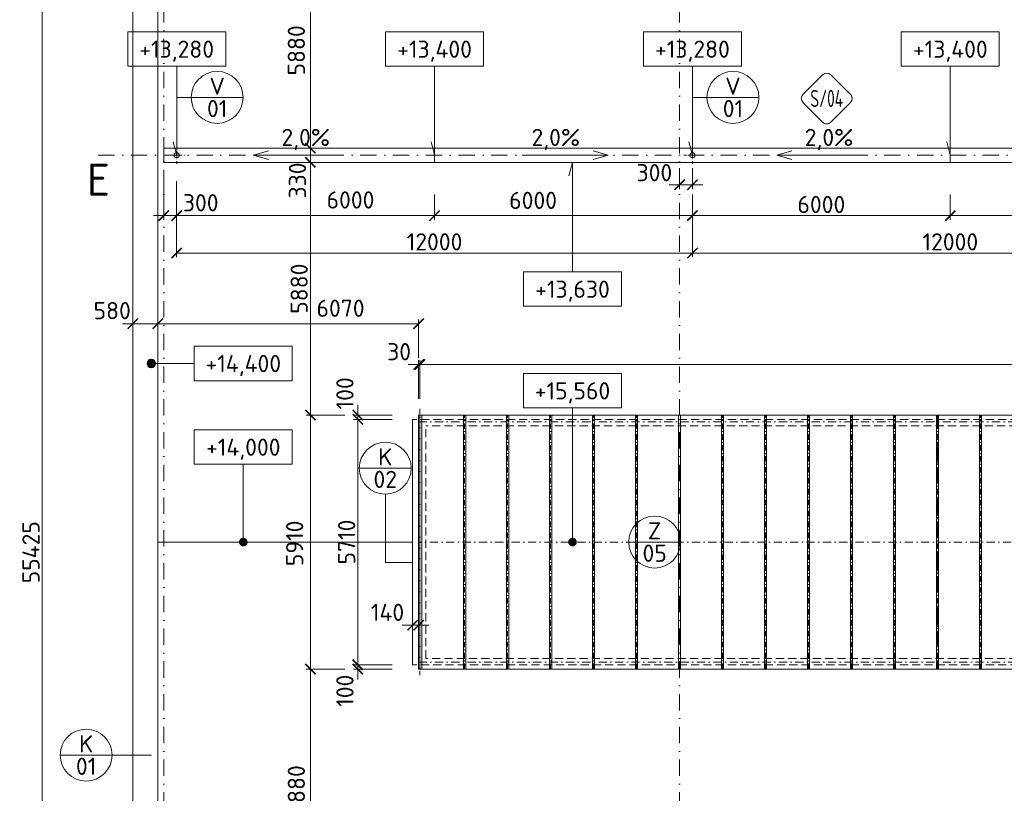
# Model space of a CAD drawing. Header units: millimetres. Extents: x 5450 to 1919026, y -34905 to 130825.
# Tile 30 of 154: x 70435 to 93343, y 78624 to 96624. Entities that reach past the tile are written whole.
import ezdxf
from ezdxf.enums import TextEntityAlignment as Align

# ---------------------------------------------------------------- set-up
doc = ezdxf.new("R2010")
doc.units = ezdxf.units.MM
for name, pattern in [('CENTERX2', [101.6, 63.5, -12.7, 12.7, -12.7]), ('DASHDOT', [25.4, 12.7, -6.35, 0, -6.35]), ('ČÁRKOVANÁ', [19.05, 12.7, -6.35])]:
    doc.linetypes.add(name, pattern=pattern)
doc.layers.get('Defpoints').update_dxf_attribs({"color": 8})
for name, color, linetype, lineweight in [('A99_N_kce-pohl', 1, 'Continuous', 9), ('A99_N_koty-200', 5, 'Continuous', 5), ('A99_N_koty-vysk', 160, 'Continuous', 5), ('A99_N_txt-popis-200', 240, 'Continuous', 5), ('A99_N_znaceni 200', 5, 'Continuous', 5), ('A99_S_osy', 1, 'CENTERX2', 5)]:
    doc.layers.add(name, color=color, linetype=linetype, lineweight=lineweight)
doc.styles.add('A99_kota', font='isocpeur.ttf', dxfattribs={"height": 2})
doc.styles.add('A99_popis', font='isocpeur.ttf')
doc.styles.add('ad_popis 100', font='isocpeur.ttf', dxfattribs={"height": 200})
doc.dimstyles.new('A99_kota_200 new', dxfattribs={"dimscale": 200, "dimtxt": 2, "dimasz": 1.2, "dimexe": 0.5, "dimexo": 1.5, "dimgap": 0.3, "dimtad": 1, "dimdec": 0, "dimzin": 3, "dimdsep": 46, "dimtxsty": 'A99_kota', "dimblk": 'ARCHTICK', "dimcen": 2.5, "dimazin": 2, "dimtfac": 0.75, "dimtdec": 0, "dimtmove": 2, "dimatfit": 0, "dimfxl": 4, "dimfxlon": 1, "dimtolj": 1, "dimtzin": 0, "dimlwd": 5, "dimlwe": 5, "dimarcsym": 0})

# ---------------------------------------------------------------- blocks, each defined once
blk = doc.blocks.new('*U16')
at = {"color": 0, "linetype": 'ByBlock'}
blk.add_line((0, -2), (-5, -2), dxfattribs=at)
blk.add_lwpolyline([(0, -4), (11.4, -4), (11.4, 0), (0, 0)], close=True, dxfattribs=at)
at = {"color": 0, "linetype": 'ByBlock', "ltscale": 200, "const_width": 0.5}
blk.add_lwpolyline([(-5.25, -2, -1), (-4.75, -2, -1)], format="xyb", close=True, dxfattribs=at)
at = {"color": 0, "linetype": 'ByBlock'}
blk.add_circle((-5, -2), 0.5, dxfattribs=at)
at = {"color": 0, "linetype": 'ByBlock', "style": 'A99_kota'}
for tag, p in [('VYSKA', (5.7, -2.24)), ('VYSKA_POPIS1', (5.7, -6.04)), ('VYSKA_POPIS2', (5.9, -9.54)), ('VYSKA_POPIS3', (5.9, -13.04))]:
    blk.add_attdef(tag, text='', height=2, dxfattribs=at).set_placement(p, align=Align.MIDDLE)
blk = doc.blocks.new('*U17')
at = {"color": 0, "linetype": 'ByBlock'}
blk.add_line((5.7, -4), (5.7, -13.05), dxfattribs=at)
blk.add_lwpolyline([(0, -4), (11.4, -4), (11.4, 0), (0, 0)], close=True, dxfattribs=at)
at = {"color": 0, "linetype": 'ByBlock', "ltscale": 200, "const_width": 0.5}
blk.add_lwpolyline([(5.7, -13.3, -1), (5.7, -12.8, -1)], format="xyb", close=True, dxfattribs=at)
at = {"color": 0, "linetype": 'ByBlock', "style": 'A99_kota'}
for tag, p in [('VYSKA', (5.7, -2.24)), ('VYSKA_POPIS1', (5.7, -6.04)), ('VYSKA_POPIS2', (5.9, -9.54)), ('VYSKA_POPIS3', (5.9, -13.04))]:
    blk.add_attdef(tag, text='', height=2, dxfattribs=at).set_placement(p, align=Align.MIDDLE)
blk = doc.blocks.new('*U18')
at = {"color": 0, "linetype": 'ByBlock'}
blk.add_line((5.7, -4), (5.7, -19.6), dxfattribs=at)
blk.add_lwpolyline([(0, -4), (11.4, -4), (11.4, 0), (0, 0)], close=True, dxfattribs=at)
at = {"color": 0, "linetype": 'ByBlock', "ltscale": 200, "const_width": 0.5}
blk.add_lwpolyline([(5.7, -19.85, -1), (5.7, -19.35, -1)], format="xyb", close=True, dxfattribs=at)
at = {"color": 0, "linetype": 'ByBlock', "style": 'A99_kota'}
for tag, p in [('VYSKA', (5.7, -2.24)), ('VYSKA_POPIS1', (5.7, -6.04)), ('VYSKA_POPIS2', (5.9, -9.54)), ('VYSKA_POPIS3', (5.9, -13.04))]:
    blk.add_attdef(tag, text='', height=2, dxfattribs=at).set_placement(p, align=Align.MIDDLE)
blk = doc.blocks.new('*U20')
at = {"color": 0, "linetype": 'ByBlock'}
for p, q in [((5.7, -4), (5.7, -14.35)), ((5.7, -14.35), (5.29, -12.8))]:
    blk.add_line(p, q, dxfattribs=at)
blk.add_lwpolyline([(0, -4), (11.4, -4), (11.4, 0), (0, 0)], close=True, dxfattribs=at)
at = {"color": 0, "linetype": 'ByBlock', "style": 'A99_kota'}
for tag, p in [('VYSKA', (5.7, -2.24)), ('VYSKA_POPIS1', (5.7, -6.04)), ('VYSKA_POPIS2', (5.9, -9.54)), ('VYSKA_POPIS3', (5.9, -13.04))]:
    blk.add_attdef(tag, text='', height=2, dxfattribs=at).set_placement(p, align=Align.MIDDLE)
blk = doc.blocks.new('*U21')
at = {"color": 0, "linetype": 'ByBlock'}
for p, q in [((5.7, 12.75), (5.29, 11.2)), ((5.7, 0), (5.7, 12.75))]:
    blk.add_line(p, q, dxfattribs=at)
blk.add_lwpolyline([(0, -4), (11.4, -4), (11.4, 0), (0, 0)], close=True, dxfattribs=at)
at = {"color": 0, "linetype": 'ByBlock', "style": 'A99_kota'}
for tag, p in [('VYSKA', (5.7, -2.24)), ('VYSKA_POPIS1', (5.7, -6.04)), ('VYSKA_POPIS2', (5.9, -9.54)), ('VYSKA_POPIS3', (5.9, -13.04))]:
    blk.add_attdef(tag, text='', height=2, dxfattribs=at).set_placement(p, align=Align.MIDDLE)
blk = doc.blocks.new('*U14')
at = {"color": 0, "linetype": 'ByBlock'}
blk.add_line((-3.02, 0), (3.02, 0), dxfattribs=at)
blk.add_circle((0, 0), 3.02, dxfattribs=at)
at = {"color": 0, "linetype": 'ByBlock', "style": 'A99_popis'}
for tag, p in [('KATEGORIE', (0, 1.31)), ('PRVEK', (0, -1.3))]:
    blk.add_attdef(tag, text='', height=2, dxfattribs=at).set_placement(p, align=Align.MIDDLE_CENTER)
blk = doc.blocks.new('*U26')
at = {"color": 0}
for p, q in [((-0.72, 4.14), (-4.15, 0.71)), ((4.14, 0.71), (0.71, 4.14)), ((-4.15, -0.72), (-0.72, -4.15)), ((0.71, -4.15), (4.14, -0.72))]:
    blk.add_line(p, q, dxfattribs=at)
for centre, start, end in [((0, 3.42), 45, 135), ((-3.43, 0), 135, 225), ((3.42, 0), 315, 45), ((0, -3.43), 225, 315)]:
    blk.add_arc(centre, 1.01, start, end, dxfattribs=at)
at = {"color": 0, "linetype": 'ByBlock', "style": 'A99_popis', "width": 0.953108}
blk.add_attdef('SKLADBA', text='', height=3, rotation=0.0103, dxfattribs=at).set_placement((-2.86, -1.51), (2.86, -1.5), align=Align.FIT)
blk = doc.blocks.new('_ArchTick')
at = {"color": 0, "linetype": 'ByBlock', "const_width": 0.15}
blk.add_lwpolyline([(-0.5, -0.5), (0.5, 0.5)], dxfattribs=at)
blk = doc.blocks.new('*D1083')
at = {"layer": 'A99_N_koty-200', "color": 0, "linetype": 'Continuous', "lineweight": 5, "transparency": 16777216}
for p, q in [((73067, 89550), (72827, 89550)), ((73067, 89550), (73067, 89450)), ((73067, 89550), (73647, 89550)), ((73647, 89550), (73647, 89450)), ((73647, 89550), (73887, 89550))]:
    blk.add_line(p, q, dxfattribs=at)
at = {"layer": 'Defpoints', "color": 0, "linetype": 'Continuous', "lineweight": 18, "transparency": 16777216}
for p in [(73067, 89550), (73647, 89550), (73647, 89550)]:
    blk.add_point(p, dxfattribs=at)
at = {"layer": 'A99_N_koty-200', "color": 0, "linetype": 'Continuous', "lineweight": 5, "transparency": 16777216, "xscale": 240, "yscale": 240, "zscale": 240}
blk.add_blockref('_ArchTick', (73067, 89550), dxfattribs=at)
at = {"layer": 'A99_N_koty-200', "color": 0, "linetype": 'Continuous', "lineweight": 5, "transparency": 16777216, "xscale": 240, "yscale": 240, "zscale": 240, "rotation": 180}
blk.add_blockref('_ArchTick', (73647, 89550), dxfattribs=at)
at = {"layer": 'A99_N_koty-200', "color": 0, "linetype": 'Continuous', "transparency": 16777216, "insert": (72587, 89855), "char_height": 400, "attachment_point": 5, "style": 'A99_kota'}
blk.add_mtext('\\A1;580', dxfattribs=at)
blk = doc.blocks.new('*D1085')
at = {"layer": 'A99_N_koty-200', "color": 0, "linetype": 'Continuous', "lineweight": 5, "transparency": 16777216}
for p, q in [((73647, 89550), (73647, 89650)), ((79717, 88750), (79717, 89650)), ((73647, 89550), (79717, 89550))]:
    blk.add_line(p, q, dxfattribs=at)
at = {"layer": 'Defpoints', "color": 0, "linetype": 'Continuous', "lineweight": 18, "transparency": 16777216}
for p in [(73647, 89345), (79717, 89550), (79717, 87425)]:
    blk.add_point(p, dxfattribs=at)
at = {"layer": 'A99_N_koty-200', "color": 0, "linetype": 'Continuous', "lineweight": 5, "transparency": 16777216, "xscale": 240, "yscale": 240, "zscale": 240, "rotation": 180}
blk.add_blockref('_ArchTick', (73647, 89550), dxfattribs=at)
at = {"layer": 'A99_N_koty-200', "color": 0, "linetype": 'Continuous', "lineweight": 5, "transparency": 16777216, "xscale": 240, "yscale": 240, "zscale": 240}
blk.add_blockref('_ArchTick', (79717, 89550), dxfattribs=at)
at = {"layer": 'A99_N_koty-200', "color": 0, "linetype": 'Continuous', "transparency": 16777216, "insert": (77900, 89910), "char_height": 400, "attachment_point": 5, "style": 'A99_kota'}
blk.add_mtext('\\A1;6070', dxfattribs=at)
blk = doc.blocks.new('*D1091')
at = {"layer": 'A99_N_koty-200', "color": 0, "linetype": 'Continuous', "lineweight": 5, "transparency": 16777216}
for p, q in [((79717, 87800), (79717, 88700)), ((79747, 87800), (79747, 88700)), ((79717, 88600), (79477, 88600)), ((79747, 88600), (79717, 88600)), ((79747, 88600), (79987, 88600))]:
    blk.add_line(p, q, dxfattribs=at)
at = {"layer": 'Defpoints', "color": 0, "linetype": 'Continuous', "lineweight": 18, "transparency": 16777216}
for p in [(79717, 88600), (79717, 87425), (79747, 87425)]:
    blk.add_point(p, dxfattribs=at)
at = {"layer": 'A99_N_koty-200', "color": 0, "linetype": 'Continuous', "lineweight": 5, "transparency": 16777216, "xscale": 240, "yscale": 240, "zscale": 240}
blk.add_blockref('_ArchTick', (79717, 88600), dxfattribs=at)
at = {"layer": 'A99_N_koty-200', "color": 0, "linetype": 'Continuous', "lineweight": 5, "transparency": 16777216, "xscale": 240, "yscale": 240, "zscale": 240, "rotation": 180}
blk.add_blockref('_ArchTick', (79747, 88600), dxfattribs=at)
at = {"layer": 'A99_N_koty-200', "color": 0, "linetype": 'Continuous', "transparency": 16777216, "insert": (79262, 88900), "char_height": 400, "attachment_point": 5, "style": 'A99_kota'}
blk.add_mtext('\\A1;30', dxfattribs=at)
blk = doc.blocks.new('*D1097')
at = {"layer": 'A99_N_koty-200', "color": 0, "linetype": 'Continuous', "lineweight": 5, "transparency": 16777216}
for p, q in [((77997, 87425), (77097, 87425)), ((77197, 81515), (77197, 87425)), ((77997, 81515), (77097, 81515))]:
    blk.add_line(p, q, dxfattribs=at)
at = {"layer": 'Defpoints', "color": 0, "linetype": 'Continuous', "lineweight": 18, "transparency": 16777216}
for p in [(77197, 87425), (79717, 87425), (79717, 81515)]:
    blk.add_point(p, dxfattribs=at)
at = {"layer": 'A99_N_koty-200', "color": 0, "linetype": 'Continuous', "lineweight": 5, "transparency": 16777216, "xscale": 240, "yscale": 240, "zscale": 240}
for p, rotation in [((77197, 87425), 90), ((77197, 81515), 270)]:
    blk.add_blockref('_ArchTick', p, dxfattribs=dict(at, rotation=rotation))
at = {"layer": 'A99_N_koty-200', "color": 0, "linetype": 'Continuous', "transparency": 16777216, "insert": (76832, 84440), "char_height": 400, "attachment_point": 5, "rotation": 90, "style": 'A99_kota'}
blk.add_mtext('\\A1;5910', dxfattribs=at)
blk = doc.blocks.new('*D1189')
at = {"layer": 'A99_N_koty-200', "color": 0, "linetype": 'Continuous', "lineweight": 5, "transparency": 16777216}
for p, q in [((77997, 81515), (77097, 81515)), ((77197, 75635), (77197, 81515)), ((77197, 75635), (77097, 75635))]:
    blk.add_line(p, q, dxfattribs=at)
at = {"layer": 'Defpoints', "color": 0, "linetype": 'Continuous', "lineweight": 18, "transparency": 16777216}
for p in [(77197, 81515), (79742, 81515), (77197, 75635)]:
    blk.add_point(p, dxfattribs=at)
at = {"layer": 'A99_N_koty-200', "color": 0, "linetype": 'Continuous', "lineweight": 5, "transparency": 16777216, "xscale": 240, "yscale": 240, "zscale": 240}
for p, rotation in [((77197, 81515), 89.9999999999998), ((77197, 75635), 269.9999999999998)]:
    blk.add_blockref('_ArchTick', p, dxfattribs=dict(at, rotation=rotation))
at = {"layer": 'A99_N_koty-200', "color": 0, "linetype": 'Continuous', "transparency": 16777216, "insert": (76872, 78693), "char_height": 400, "attachment_point": 5, "rotation": 90, "style": 'A99_kota'}
blk.add_mtext('\\A1;5880', dxfattribs=at)
blk = doc.blocks.new('*D1191')
at = {"layer": 'A99_N_koty-200', "color": 0, "linetype": 'Continuous', "lineweight": 5, "transparency": 16777216}
for p, q in [((77997, 99515), (77097, 99515)), ((77197, 99515), (77197, 93635)), ((77197, 93635), (77097, 93635))]:
    blk.add_line(p, q, dxfattribs=at)
at = {"layer": 'Defpoints', "color": 0, "linetype": 'Continuous', "lineweight": 18, "transparency": 16777216}
for p in [(79717, 99515), (77197, 93635), (77197, 93635)]:
    blk.add_point(p, dxfattribs=at)
at = {"layer": 'A99_N_koty-200', "color": 0, "linetype": 'Continuous', "lineweight": 5, "transparency": 16777216, "xscale": 240, "yscale": 240, "zscale": 240}
for p, rotation in [((77197, 99515), 90.00000000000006), ((77197, 93635), 270.0000000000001)]:
    blk.add_blockref('_ArchTick', p, dxfattribs=dict(at, rotation=rotation))
at = {"layer": 'A99_N_koty-200', "color": 0, "linetype": 'Continuous', "transparency": 16777216, "insert": (76872, 95910), "char_height": 400, "attachment_point": 5, "rotation": 90, "style": 'A99_kota'}
blk.add_mtext('\\A1;5880', dxfattribs=at)
blk = doc.blocks.new('*D1195')
at = {"layer": 'A99_N_koty-200', "color": 0, "linetype": 'Continuous', "lineweight": 5, "transparency": 16777216}
for p, q in [((79102, 87325), (78202, 87325)), ((78302, 87325), (78302, 81615)), ((79102, 81615), (78202, 81615))]:
    blk.add_line(p, q, dxfattribs=at)
at = {"layer": 'Defpoints', "color": 0, "linetype": 'Continuous', "lineweight": 18, "transparency": 16777216}
for p in [(79577, 87325), (78302, 81615), (79717, 81615)]:
    blk.add_point(p, dxfattribs=at)
at = {"layer": 'A99_N_koty-200', "color": 0, "linetype": 'Continuous', "lineweight": 5, "transparency": 16777216, "xscale": 240, "yscale": 240, "zscale": 240}
for p, rotation in [((78302, 87325), 90), ((78302, 81615), 270)]:
    blk.add_blockref('_ArchTick', p, dxfattribs=dict(at, rotation=rotation))
at = {"layer": 'A99_N_koty-200', "color": 0, "linetype": 'Continuous', "transparency": 16777216, "insert": (78042, 84470), "char_height": 400, "attachment_point": 5, "rotation": 90, "style": 'A99_kota'}
blk.add_mtext('\\A1;5710', dxfattribs=at)
blk = doc.blocks.new('*D1197')
at = {"layer": 'A99_N_koty-200', "color": 0, "linetype": 'Continuous', "lineweight": 5, "transparency": 16777216}
for p, q in [((78302, 81615), (78302, 81855)), ((79102, 81615), (78202, 81615)), ((78302, 81615), (78302, 81515)), ((79102, 81515), (78202, 81515)), ((78302, 81515), (78302, 81275))]:
    blk.add_line(p, q, dxfattribs=at)
at = {"layer": 'Defpoints', "color": 0, "linetype": 'Continuous', "lineweight": 18, "transparency": 16777216}
for p in [(79717, 81615), (78302, 81515), (79717, 81515)]:
    blk.add_point(p, dxfattribs=at)
at = {"layer": 'A99_N_koty-200', "color": 0, "linetype": 'Continuous', "lineweight": 5, "transparency": 16777216, "xscale": 240, "yscale": 240, "zscale": 240}
for p, rotation in [((78302, 81615), 270), ((78302, 81515), 90)]:
    blk.add_blockref('_ArchTick', p, dxfattribs=dict(at, rotation=rotation))
at = {"layer": 'A99_N_koty-200', "color": 0, "linetype": 'Continuous', "transparency": 16777216, "insert": (78002, 81010), "char_height": 400, "attachment_point": 5, "rotation": 90, "style": 'A99_kota'}
blk.add_mtext('\\A1;100', dxfattribs=at)
blk = doc.blocks.new('*D1199')
at = {"layer": 'A99_N_koty-200', "color": 0, "linetype": 'Continuous', "lineweight": 5, "transparency": 16777216}
for p, q in [((78302, 87425), (78302, 87665)), ((79102, 87425), (78202, 87425)), ((79102, 87325), (78202, 87325)), ((78302, 87325), (78302, 87425)), ((78302, 87325), (78302, 87085))]:
    blk.add_line(p, q, dxfattribs=at)
at = {"layer": 'Defpoints', "color": 0, "linetype": 'Continuous', "lineweight": 18, "transparency": 16777216}
for p in [(78302, 87425), (79577, 87325), (79717, 87425)]:
    blk.add_point(p, dxfattribs=at)
at = {"layer": 'A99_N_koty-200', "color": 0, "linetype": 'Continuous', "lineweight": 5, "transparency": 16777216, "xscale": 240, "yscale": 240, "zscale": 240}
for p, rotation in [((78302, 87425), 270), ((78302, 87325), 90)]:
    blk.add_blockref('_ArchTick', p, dxfattribs=dict(at, rotation=rotation))
at = {"layer": 'A99_N_koty-200', "color": 0, "linetype": 'Continuous', "transparency": 16777216, "insert": (78002, 87930), "char_height": 400, "attachment_point": 5, "rotation": 90, "style": 'A99_kota'}
blk.add_mtext('\\A1;100', dxfattribs=at)
blk = doc.blocks.new('*D1229')
at = {"layer": 'A99_N_koty-200', "color": 0, "linetype": 'Continuous', "lineweight": 5, "transparency": 16777216}
for p, q in [((79577, 82535), (79337, 82535)), ((79577, 82535), (79577, 82435)), ((79577, 82535), (79717, 82535)), ((79717, 82535), (79717, 82435)), ((79717, 82535), (79957, 82535))]:
    blk.add_line(p, q, dxfattribs=at)
at = {"layer": 'Defpoints', "color": 0, "linetype": 'Continuous', "lineweight": 18, "transparency": 16777216}
for p in [(79577, 82535), (79717, 82535), (79717, 82535)]:
    blk.add_point(p, dxfattribs=at)
at = {"layer": 'A99_N_koty-200', "color": 0, "linetype": 'Continuous', "lineweight": 5, "transparency": 16777216, "xscale": 240, "yscale": 240, "zscale": 240}
blk.add_blockref('_ArchTick', (79577, 82535), dxfattribs=at)
at = {"layer": 'A99_N_koty-200', "color": 0, "linetype": 'Continuous', "lineweight": 5, "transparency": 16777216, "xscale": 240, "yscale": 240, "zscale": 240, "rotation": 180}
blk.add_blockref('_ArchTick', (79717, 82535), dxfattribs=at)
at = {"layer": 'A99_N_koty-200', "color": 0, "linetype": 'Continuous', "transparency": 16777216, "insert": (78992, 82835), "char_height": 400, "attachment_point": 5, "style": 'A99_kota'}
blk.add_mtext('\\A1;140', dxfattribs=at)
blk = doc.blocks.new('*D1361')
at = {"layer": 'A99_N_koty-200', "color": 0, "linetype": 'Continuous', "lineweight": 5, "transparency": 16777216}
for p, q in [((85787, 93170), (85787, 92683)), ((86087, 93170), (86087, 92683)), ((85787, 92783), (85547, 92783)), ((85787, 92783), (86087, 92783)), ((86087, 92783), (86327, 92783))]:
    blk.add_line(p, q, dxfattribs=at)
at = {"layer": 'Defpoints', "color": 0, "linetype": 'Continuous', "lineweight": 18, "transparency": 16777216}
for p in [(85787, 93470), (86087, 93470), (86087, 92783)]:
    blk.add_point(p, dxfattribs=at)
at = {"layer": 'A99_N_koty-200', "color": 0, "linetype": 'Continuous', "lineweight": 5, "transparency": 16777216, "xscale": 240, "yscale": 240, "zscale": 240}
blk.add_blockref('_ArchTick', (85787, 92783), dxfattribs=at)
at = {"layer": 'A99_N_koty-200', "color": 0, "linetype": 'Continuous', "lineweight": 5, "transparency": 16777216, "xscale": 240, "yscale": 240, "zscale": 240, "rotation": 180}
blk.add_blockref('_ArchTick', (86087, 92783), dxfattribs=at)
at = {"layer": 'A99_N_koty-200', "color": 0, "linetype": 'Continuous', "transparency": 16777216, "insert": (85202, 93065), "char_height": 400, "attachment_point": 5, "style": 'A99_kota'}
blk.add_mtext('\\A1;300', dxfattribs=at)
blk = doc.blocks.new('*D1363')
at = {"layer": 'A99_N_koty-200', "color": 0, "linetype": 'Continuous', "lineweight": 5, "transparency": 16777216}
for p, q in [((73787, 92865), (73787, 91965)), ((74087, 92865), (74087, 91965)), ((73787, 92065), (73547, 92065)), ((73787, 92065), (74087, 92065)), ((74087, 92065), (74327, 92065))]:
    blk.add_line(p, q, dxfattribs=at)
at = {"layer": 'Defpoints', "color": 0, "linetype": 'Continuous', "lineweight": 18, "transparency": 16777216}
for p in [(74087, 93470), (73787, 93350), (74087, 92065)]:
    blk.add_point(p, dxfattribs=at)
at = {"layer": 'A99_N_koty-200', "color": 0, "linetype": 'Continuous', "lineweight": 5, "transparency": 16777216, "xscale": 240, "yscale": 240, "zscale": 240}
blk.add_blockref('_ArchTick', (73787, 92065), dxfattribs=at)
at = {"layer": 'A99_N_koty-200', "color": 0, "linetype": 'Continuous', "lineweight": 5, "transparency": 16777216, "xscale": 240, "yscale": 240, "zscale": 240, "rotation": 180}
blk.add_blockref('_ArchTick', (74087, 92065), dxfattribs=at)
at = {"layer": 'A99_N_koty-200', "color": 0, "linetype": 'Continuous', "transparency": 16777216, "insert": (74647, 92365), "char_height": 400, "attachment_point": 5, "style": 'A99_kota'}
blk.add_mtext('\\A1;300', dxfattribs=at)
blk = doc.blocks.new('*D1365')
at = {"layer": 'A99_N_koty-200', "color": 0, "linetype": 'Continuous', "lineweight": 5, "transparency": 16777216}
for p, q in [((74087, 91995), (74087, 91095)), ((86087, 91995), (86087, 91095)), ((74087, 91195), (86087, 91195))]:
    blk.add_line(p, q, dxfattribs=at)
at = {"layer": 'Defpoints', "color": 0, "linetype": 'Continuous', "lineweight": 18, "transparency": 16777216}
for p in [(74087, 93470), (86087, 93470), (86087, 91195)]:
    blk.add_point(p, dxfattribs=at)
at = {"layer": 'A99_N_koty-200', "color": 0, "linetype": 'Continuous', "lineweight": 5, "transparency": 16777216, "xscale": 240, "yscale": 240, "zscale": 240, "rotation": 180}
blk.add_blockref('_ArchTick', (74087, 91195), dxfattribs=at)
at = {"layer": 'A99_N_koty-200', "color": 0, "linetype": 'Continuous', "lineweight": 5, "transparency": 16777216, "xscale": 240, "yscale": 240, "zscale": 240}
blk.add_blockref('_ArchTick', (86087, 91195), dxfattribs=at)
at = {"layer": 'A99_N_koty-200', "color": 0, "linetype": 'Continuous', "transparency": 16777216, "insert": (80087, 91455), "char_height": 400, "attachment_point": 5, "style": 'A99_kota'}
blk.add_mtext('\\A1;12000', dxfattribs=at)
blk = doc.blocks.new('*D1367')
at = {"layer": 'A99_N_koty-200', "color": 0, "linetype": 'Continuous', "lineweight": 5, "transparency": 16777216}
for p, q in [((74087, 92560), (74087, 91965)), ((80087, 92560), (80087, 91965)), ((74087, 92065), (80087, 92065))]:
    blk.add_line(p, q, dxfattribs=at)
at = {"layer": 'Defpoints', "color": 0, "linetype": 'Continuous', "lineweight": 18, "transparency": 16777216}
for p in [(74087, 92860), (80087, 92860), (80087, 92065)]:
    blk.add_point(p, dxfattribs=at)
at = {"layer": 'A99_N_koty-200', "color": 0, "linetype": 'Continuous', "lineweight": 5, "transparency": 16777216, "xscale": 240, "yscale": 240, "zscale": 240, "rotation": 180}
blk.add_blockref('_ArchTick', (74087, 92065), dxfattribs=at)
at = {"layer": 'A99_N_koty-200', "color": 0, "linetype": 'Continuous', "lineweight": 5, "transparency": 16777216, "xscale": 240, "yscale": 240, "zscale": 240}
blk.add_blockref('_ArchTick', (80087, 92065), dxfattribs=at)
at = {"layer": 'A99_N_koty-200', "color": 0, "linetype": 'Continuous', "transparency": 16777216, "insert": (78132, 92430), "char_height": 400, "attachment_point": 5, "style": 'A99_kota'}
blk.add_mtext('\\A1;6000', dxfattribs=at)
blk = doc.blocks.new('*D1369')
at = {"layer": 'A99_N_koty-200', "color": 0, "linetype": 'Continuous', "lineweight": 5, "transparency": 16777216}
for p, q in [((80087, 92560), (80087, 91965)), ((86087, 92560), (86087, 91965)), ((86087, 92065), (80087, 92065))]:
    blk.add_line(p, q, dxfattribs=at)
at = {"layer": 'Defpoints', "color": 0, "linetype": 'Continuous', "lineweight": 18, "transparency": 16777216}
for p in [(80087, 92860), (86087, 92860), (80087, 92065)]:
    blk.add_point(p, dxfattribs=at)
at = {"layer": 'A99_N_koty-200', "color": 0, "linetype": 'Continuous', "lineweight": 5, "transparency": 16777216, "xscale": 240, "yscale": 240, "zscale": 240, "rotation": 180}
blk.add_blockref('_ArchTick', (80087, 92065), dxfattribs=at)
at = {"layer": 'A99_N_koty-200', "color": 0, "linetype": 'Continuous', "lineweight": 5, "transparency": 16777216, "xscale": 240, "yscale": 240, "zscale": 240}
blk.add_blockref('_ArchTick', (86087, 92065), dxfattribs=at)
at = {"layer": 'A99_N_koty-200', "color": 0, "linetype": 'Continuous', "transparency": 16777216, "insert": (82380, 92420), "char_height": 400, "attachment_point": 5, "style": 'A99_kota'}
blk.add_mtext('\\A1;6000', dxfattribs=at)
blk = doc.blocks.new('*D1413')
at = {"layer": 'A99_N_koty-200', "color": 0, "linetype": 'Continuous', "lineweight": 5, "transparency": 16777216}
for p, q in [((86087, 91995), (86087, 91095)), ((98087, 91995), (98087, 91095)), ((86087, 91195), (98087, 91195))]:
    blk.add_line(p, q, dxfattribs=at)
at = {"layer": 'Defpoints', "color": 0, "linetype": 'Continuous', "lineweight": 18, "transparency": 16777216}
for p in [(86087, 93470), (98087, 93470), (98087, 91195)]:
    blk.add_point(p, dxfattribs=at)
at = {"layer": 'A99_N_koty-200', "color": 0, "linetype": 'Continuous', "lineweight": 5, "transparency": 16777216, "xscale": 240, "yscale": 240, "zscale": 240, "rotation": 180}
blk.add_blockref('_ArchTick', (86087, 91195), dxfattribs=at)
at = {"layer": 'A99_N_koty-200', "color": 0, "linetype": 'Continuous', "lineweight": 5, "transparency": 16777216, "xscale": 240, "yscale": 240, "zscale": 240}
blk.add_blockref('_ArchTick', (98087, 91195), dxfattribs=at)
at = {"layer": 'A99_N_koty-200', "color": 0, "linetype": 'Continuous', "transparency": 16777216, "insert": (92087, 91455), "char_height": 400, "attachment_point": 5, "style": 'A99_kota'}
blk.add_mtext('\\A1;12000', dxfattribs=at)
blk = doc.blocks.new('*D1415')
at = {"layer": 'A99_N_koty-200', "color": 0, "linetype": 'Continuous', "lineweight": 5, "transparency": 16777216}
for p, q in [((86087, 92560), (86087, 91965)), ((92087, 92560), (92087, 91965)), ((86087, 92065), (92087, 92065))]:
    blk.add_line(p, q, dxfattribs=at)
at = {"layer": 'Defpoints', "color": 0, "linetype": 'Continuous', "lineweight": 18, "transparency": 16777216}
for p in [(86087, 92860), (92087, 92860), (92087, 92065)]:
    blk.add_point(p, dxfattribs=at)
at = {"layer": 'A99_N_koty-200', "color": 0, "linetype": 'Continuous', "lineweight": 5, "transparency": 16777216, "xscale": 240, "yscale": 240, "zscale": 240, "rotation": 180}
blk.add_blockref('_ArchTick', (86087, 92065), dxfattribs=at)
at = {"layer": 'A99_N_koty-200', "color": 0, "linetype": 'Continuous', "lineweight": 5, "transparency": 16777216, "xscale": 240, "yscale": 240, "zscale": 240}
blk.add_blockref('_ArchTick', (92087, 92065), dxfattribs=at)
at = {"layer": 'A99_N_koty-200', "color": 0, "linetype": 'Continuous', "transparency": 16777216, "insert": (89087, 92325), "char_height": 400, "attachment_point": 5, "style": 'A99_kota'}
blk.add_mtext('\\A1;6000', dxfattribs=at)
blk = doc.blocks.new('*D1417')
at = {"layer": 'A99_N_koty-200', "color": 0, "linetype": 'Continuous', "lineweight": 5, "transparency": 16777216}
for p, q in [((92087, 92560), (92087, 91965)), ((98087, 92560), (98087, 91965)), ((98087, 92065), (92087, 92065))]:
    blk.add_line(p, q, dxfattribs=at)
at = {"layer": 'Defpoints', "color": 0, "linetype": 'Continuous', "lineweight": 18, "transparency": 16777216}
for p in [(92087, 92860), (98087, 92860), (92087, 92065)]:
    blk.add_point(p, dxfattribs=at)
at = {"layer": 'A99_N_koty-200', "color": 0, "linetype": 'Continuous', "lineweight": 5, "transparency": 16777216, "xscale": 240, "yscale": 240, "zscale": 240, "rotation": 180}
blk.add_blockref('_ArchTick', (92087, 92065), dxfattribs=at)
at = {"layer": 'A99_N_koty-200', "color": 0, "linetype": 'Continuous', "lineweight": 5, "transparency": 16777216, "xscale": 240, "yscale": 240, "zscale": 240}
blk.add_blockref('_ArchTick', (98087, 92065), dxfattribs=at)
at = {"layer": 'A99_N_koty-200', "color": 0, "linetype": 'Continuous', "transparency": 16777216, "insert": (95087, 92325), "char_height": 400, "attachment_point": 5, "style": 'A99_kota'}
blk.add_mtext('\\A1;6000', dxfattribs=at)
blk = doc.blocks.new('*D1609')
at = {"layer": 'A99_N_koty-200', "color": 0, "linetype": 'Continuous', "lineweight": 5, "transparency": 16777216}
for p, q in [((77197, 93635), (77197, 93875)), ((77197, 93635), (77297, 93635)), ((77197, 93635), (77197, 93305)), ((77197, 93305), (77297, 93305)), ((77197, 93305), (77197, 93065))]:
    blk.add_line(p, q, dxfattribs=at)
at = {"layer": 'Defpoints', "color": 0, "linetype": 'Continuous', "lineweight": 18, "transparency": 16777216}
for p in [(77197, 93635), (77197, 93305), (77197, 93305)]:
    blk.add_point(p, dxfattribs=at)
at = {"layer": 'A99_N_koty-200', "color": 0, "linetype": 'Continuous', "lineweight": 5, "transparency": 16777216, "xscale": 240, "yscale": 240, "zscale": 240}
for p, rotation in [((77197, 93635), 270), ((77197, 93305), 90)]:
    blk.add_blockref('_ArchTick', p, dxfattribs=dict(at, rotation=rotation))
at = {"layer": 'A99_N_koty-200', "color": 0, "linetype": 'Continuous', "transparency": 16777216, "insert": (76897, 92883), "char_height": 400, "attachment_point": 5, "rotation": 90, "style": 'A99_kota'}
blk.add_mtext('\\A1;330', dxfattribs=at)
blk = doc.blocks.new('*D1611')
at = {"layer": 'A99_N_koty-200', "color": 0, "linetype": 'Continuous', "lineweight": 5, "transparency": 16777216}
for p, q in [((77197, 93305), (77297, 93305)), ((77197, 93305), (77197, 87425)), ((77197, 87425), (77297, 87425))]:
    blk.add_line(p, q, dxfattribs=at)
at = {"layer": 'Defpoints', "color": 0, "linetype": 'Continuous', "lineweight": 18, "transparency": 16777216}
for p in [(77197, 93305), (77197, 87425), (77197, 87425)]:
    blk.add_point(p, dxfattribs=at)
at = {"layer": 'A99_N_koty-200', "color": 0, "linetype": 'Continuous', "lineweight": 5, "transparency": 16777216, "xscale": 240, "yscale": 240, "zscale": 240}
for p, rotation in [((77197, 93305), 90), ((77197, 87425), 270)]:
    blk.add_blockref('_ArchTick', p, dxfattribs=dict(at, rotation=rotation))
at = {"layer": 'A99_N_koty-200', "color": 0, "linetype": 'Continuous', "transparency": 16777216, "insert": (76937, 90365), "char_height": 400, "attachment_point": 5, "rotation": 90, "style": 'A99_kota'}
blk.add_mtext('\\A1;5880', dxfattribs=at)
blk = doc.blocks.new('*D1721')
at = {"layer": 'A99_N_koty-200', "color": 0, "linetype": 'Continuous', "lineweight": 5, "transparency": 16777216}
for p, q in [((71757, 111945), (70857, 111945)), ((70957, 56520), (70957, 111945)), ((71757, 56520), (70857, 56520))]:
    blk.add_line(p, q, dxfattribs=at)
at = {"layer": 'Defpoints', "color": 0, "linetype": 'Continuous', "lineweight": 18, "transparency": 16777216}
for p in [(70957, 111945), (73387, 111945), (73067, 56520)]:
    blk.add_point(p, dxfattribs=at)
at = {"layer": 'A99_N_koty-200', "color": 0, "linetype": 'Continuous', "lineweight": 5, "transparency": 16777216, "xscale": 240, "yscale": 240, "zscale": 240}
for p, rotation in [((70957, 111945), 90), ((70957, 56520), 270)]:
    blk.add_blockref('_ArchTick', p, dxfattribs=dict(at, rotation=rotation))
at = {"layer": 'A99_N_koty-200', "color": 0, "linetype": 'Continuous', "transparency": 16777216, "insert": (70697, 84233), "char_height": 400, "attachment_point": 5, "rotation": 90, "style": 'A99_kota'}
blk.add_mtext('\\A1;55425', dxfattribs=at)
blk = doc.blocks.new('*D1725')
at = {"layer": 'A99_N_koty-200', "color": 0, "linetype": 'Continuous', "lineweight": 5, "transparency": 16777216}
for p, q in [((79747, 87800), (79747, 88700)), ((145787, 87800), (145787, 88700)), ((79747, 88600), (145787, 88600))]:
    blk.add_line(p, q, dxfattribs=at)
at = {"layer": 'Defpoints', "color": 0, "linetype": 'Continuous', "lineweight": 18, "transparency": 16777216}
for p in [(145787, 88600), (79747, 87425), (145787, 87425)]:
    blk.add_point(p, dxfattribs=at)
at = {"layer": 'A99_N_koty-200', "color": 0, "linetype": 'Continuous', "lineweight": 5, "transparency": 16777216, "xscale": 240, "yscale": 240, "zscale": 240, "rotation": 180}
blk.add_blockref('_ArchTick', (79747, 88600), dxfattribs=at)
at = {"layer": 'A99_N_koty-200', "color": 0, "linetype": 'Continuous', "lineweight": 5, "transparency": 16777216, "xscale": 240, "yscale": 240, "zscale": 240}
blk.add_blockref('_ArchTick', (145787, 88600), dxfattribs=at)
at = {"layer": 'A99_N_koty-200', "color": 0, "linetype": 'Continuous', "transparency": 16777216, "insert": (112767, 88860), "char_height": 400, "attachment_point": 5, "style": 'A99_kota'}
blk.add_mtext('\\A1;66040', dxfattribs=at)

msp = doc.modelspace()

# ---------------------------------------------------------------- linework, layer by layer
at = {"layer": 'A99_N_kce-pohl', "linetype": 'Continuous', "lineweight": 9}
for p, q in [((79792.3, 81515), (79792.3, 87425)), ((80762.3, 81515), (80762.3, 87425)), ((80812.3, 81515), (80812.3, 87425)), ((81762.3, 81515), (81762.3, 87425)), ((81812.3, 81515), (81812.3, 87425)), ((82762.3, 81515), (82762.3, 87425)), ((82812.3, 81515), (82812.3, 87425)), ((83762.3, 81515), (83762.3, 87425)), ((83812.3, 81515), (83812.3, 87425)), ((84762.3, 81515), (84762.3, 87425)), ((84812.3, 81515), (84812.3, 87425)), ((85762.3, 81515), (85762.3, 87425)), ((85812.3, 81515), (85812.3, 87425)), ((86762.3, 81515), (86762.3, 87425)), ((86812.3, 81515), (86812.3, 87425)), ((87762.3, 81515), (87762.3, 87425)), ((87812.3, 81515), (87812.3, 87425)), ((88762.3, 81515), (88762.3, 87425)), ((88812.3, 81515), (88812.3, 87425)), ((89762.3, 81515), (89762.3, 87425)), ((89812.3, 81515), (89812.3, 87425)), ((90762.3, 81515), (90762.3, 87425)), ((90812.3, 81515), (90812.3, 87425)), ((91762.3, 81515), (91762.3, 87425)), ((91812.3, 81515), (91812.3, 87425)), ((92762.3, 81515), (92762.3, 87425)), ((92812.3, 81515), (92812.3, 87425))]:
    msp.add_line(p, q, dxfattribs=at)
for points in [[(73067.3, 56520), (73067.3, 113295)], [(73067.3, 112420), (73067.3, 56520), (74967.3, 56520), (74967.3, 54610)], [(73647.3, 56520), (73647.3, 111945)], [(79577.3, 81615), (79577.3, 87325)], [(79742.3, 81515), (79742.3, 87425)], [(80762.3, 84845), (80762.3, 84665)], [(80812.3, 84845), (80812.3, 84665)], [(81762.3, 84845), (81762.3, 84665)], [(81812.3, 84845), (81812.3, 84665)], [(83762.3, 84845), (83762.3, 84665)], [(83812.3, 84845), (83812.3, 84665)], [(85762.3, 84840), (85762.3, 84660)], [(85812.3, 84840), (85812.3, 84660)], [(86762.3, 84845), (86762.3, 84665)], [(86812.3, 84845), (86812.3, 84665)], [(87762.3, 84845), (87762.3, 84665)], [(87812.3, 84845), (87812.3, 84665)], [(88762.3, 84845), (88762.3, 84665)], [(88812.3, 84845), (88812.3, 84665)], [(89762.3, 84845), (89762.3, 84665)], [(89812.3, 84845), (89812.3, 84665)], [(90762.3, 84845), (90762.3, 84665)], [(90812.3, 84845), (90812.3, 84665)], [(91762.3, 84845), (91762.3, 84665)], [(91812.3, 84845), (91812.3, 84665)], [(92762.3, 84845), (92762.3, 84665)], [(92812.3, 84845), (92812.3, 84665)], [(79577.3, 84470), (73647.3, 84470)]]:
    msp.add_lwpolyline(points, dxfattribs=at)
at = {"layer": 'A99_N_kce-pohl', "linetype": 'Continuous', "ltscale": 25}
msp.add_lwpolyline([(218477.3, 93305), (218477.3, 93635), (73787.3, 93635), (73787.3, 93305)], close=True, dxfattribs=at)
at = {"layer": 'A99_N_kce-pohl', "linetype": 'DASHDOT', "lineweight": 5, "ltscale": 5}
for points in [[(73887.3, 93470), (74287.3, 93470)], [(74087.3, 93270), (74087.3, 93670)], [(85887.3, 93470), (86287.3, 93470)], [(86087.3, 93270), (86087.3, 93670)]]:
    msp.add_lwpolyline(points, dxfattribs=at)
at = {"layer": 'A99_N_kce-pohl', "linetype": 'Continuous', "lineweight": 5}
for points in [[(80087.3, 93305), (80087.3, 93635)], [(92087.3, 93305), (92087.3, 93635)]]:
    msp.add_lwpolyline(points, dxfattribs=at)
at = {"layer": 'A99_N_kce-pohl', "linetype": 'ČÁRKOVANÁ', "lineweight": 9, "ltscale": 15}
for points in [[(212547.3, 87325), (79577.3, 87325)], [(212237.3, 87175.3), (79887.3, 87175.3)], [(79887.3, 81764.7), (79887.3, 87175.3)], [(212547.3, 81615), (79577.3, 81615)], [(212237.3, 81764.7), (79887.3, 81764.7)]]:
    msp.add_lwpolyline(points, dxfattribs=at)
at = {"layer": 'A99_N_kce-pohl', "linetype": 'Continuous', "lineweight": 9}
msp.add_lwpolyline([(79717.3, 87425), (212407.3, 87425), (212407.3, 81515), (79717.3, 81515)], close=True, dxfattribs=at)
at = {"layer": 'A99_N_kce-pohl', "linetype": 'ČÁRKOVANÁ', "lineweight": 9, "ltscale": 3}
for points in [[(82762.3, 84845), (82762.3, 84665)], [(82812.3, 84845), (82812.3, 84665)], [(84762.3, 84845), (84762.3, 84665)], [(84812.3, 84845), (84812.3, 84665)]]:
    msp.add_lwpolyline(points, dxfattribs=at)
at = {"layer": 'A99_N_kce-pohl', "linetype": 'Continuous'}
for centre in [(74087.3, 93470), (86087.3, 93470)]:
    msp.add_circle(centre, 60, dxfattribs=at)
at = {"layer": 'A99_N_koty-vysk'}
for points in [[(75872.3, 93470), (76222.3, 93570)], [(75872.3, 93470), (77872.3, 93470)], [(75872.3, 93470), (76222.3, 93370)], [(84127.3, 93470), (82127.3, 93470)], [(84127.3, 93470), (83777.3, 93570)], [(84127.3, 93470), (83777.3, 93370)], [(88047.3, 93470), (88397.3, 93570)], [(88047.3, 93470), (90047.3, 93470)], [(88047.3, 93470), (88397.3, 93370)]]:
    msp.add_lwpolyline(points, dxfattribs=at)
at = {"layer": 'A99_N_znaceni 200'}
for points in [[(74425.8, 94816.5), (74087.3, 94816.5)], [(86425.8, 94816.5), (86087.3, 94816.5)]]:
    msp.add_lwpolyline(points, dxfattribs=at)
at = {"layer": 'A99_N_znaceni 200', "lineweight": 5}
for points in [[(78944.8, 85584.6), (78944.8, 83996.3)], [(79569.8, 83996.3), (78944.8, 83996.3)], [(72584.2, 79512.5), (73502.4, 79512.5)]]:
    msp.add_lwpolyline(points, dxfattribs=at)
at = {"layer": 'A99_S_osy', "linetype": 'DASHDOT', "lineweight": 5, "ltscale": 10}
for p, q in [((79747.3, 87570), (79747.3, 81370)), ((80787.3, 81515), (80787.3, 87425)), ((81787.3, 81515), (81787.3, 87425)), ((82787.3, 81515), (82787.3, 87425)), ((83787.3, 81515), (83787.3, 87425)), ((84787.3, 81515), (84787.3, 87425)), ((86787.3, 81515), (86787.3, 87425)), ((87787.3, 81515), (87787.3, 87425)), ((88787.3, 81515), (88787.3, 87425)), ((89787.3, 81515), (89787.3, 87425)), ((90787.3, 81515), (90787.3, 87425)), ((91787.3, 81515), (91787.3, 87425)), ((92787.3, 81515), (92787.3, 87425))]:
    msp.add_line(p, q, dxfattribs=at)
at = {"layer": 'A99_S_osy', "linetype": 'DASHDOT', "lineweight": 5, "ltscale": 25}
msp.add_line((91787.3, 87425), (91787.3, 81515), dxfattribs=at)
at = {"layer": 'A99_S_osy', "linetype": 'DASHDOT', "lineweight": 5, "ltscale": 30}
for points in [[(73787.3, 130470), (73787.3, 55770)], [(85787.3, 130470), (85787.3, 55600)], [(247162.3, 93470), (72162.3, 93470)]]:
    msp.add_lwpolyline(points, dxfattribs=at)
at = {"layer": 'A99_S_osy', "linetype": 'DASHDOT', "lineweight": 5, "ltscale": 15}
for points in [[(212527.3, 87265), (79652.3, 87265)], [(212407.3, 84470), (79717.3, 84470)], [(212527.3, 81675), (79652.3, 81675)]]:
    msp.add_lwpolyline(points, dxfattribs=at)

# ---------------------------------------------------------------- block references
at = {"layer": 'A99_N_koty-vysk', "xscale": 200, "yscale": 200, "zscale": 200}
for name, p, values in [('*U20', (72947.3, 96340), {'VYSKA': '+13,280'}), ('*U20', (78947.3, 96340), {'VYSKA': '+13,400'}), ('*U20', (84947.3, 96340), {'VYSKA': '+13,280'}), ('*U20', (90947.3, 96340), {'VYSKA': '+13,400'}), ('*U21', (82156.6, 90755), {'VYSKA': '+13,630'}), ('*U16', (74497.3, 89025), {'VYSKA': '+14,400'}), ('*U18', (82156.6, 88390), {'VYSKA': '+15,560'}), ('*U17', (74497.3, 87080), {'VYSKA': '+14,000'})]:
    msp.add_blockref(name, p, dxfattribs=at).add_auto_attribs(values)
at = {"layer": 'A99_N_znaceni 200', "xscale": 200, "yscale": 200, "zscale": 200}
for p, values in [((75029.8, 94816.5), {'KATEGORIE': 'V', 'PRVEK': '01'}), ((87029.8, 94816.5), {'KATEGORIE': 'V', 'PRVEK': '01'}), ((78939.8, 86188.5), {'KATEGORIE': 'K', 'PRVEK': '02'}), ((85208.3, 84470), {'KATEGORIE': 'Z', 'PRVEK': '05'}), ((71980.2, 79512.5), {'KATEGORIE': 'K', 'PRVEK': '01'})]:
    msp.add_blockref('*U14', p, dxfattribs=at).add_auto_attribs(values)
at = {"layer": 'A99_N_znaceni 200', "lineweight": 5}
ref = msp.add_blockref('*U26', (89212.3, 94792.5), dxfattribs=dict(at, xscale=133.3, yscale=133.3, zscale=133.3))
ref.add_attrib('SKLADBA', 'S/04', dxfattribs={"layer": '0', "color": 0, "linetype": 'ByBlock', "height": 399.9, "rotation": 0.01026, "style": 'A99_popis', "width": 0.635405}).set_placement((88830.6, 94591.8), (89592.9, 94591.9), align=Align.FIT)

# ---------------------------------------------------------------- texts
at = {"layer": 'A99_N_koty-vysk', "char_height": 400, "style": 'ad_popis 100'}
for insert, attachment_point in [((76525.3, 94085), 1), ((83474.3, 94085), 3), ((88700.3, 94085), 1)]:
    msp.add_mtext_dynamic_manual_height_columns('2,0%', width=673.852, gutter_width=2000, heights=[0], dxfattribs=dict(at, insert=insert, attachment_point=attachment_point))
at = {"layer": 'A99_N_txt-popis-200', "color": 1, "lineweight": 0, "insert": (71998.8, 93275), "char_height": 750, "attachment_point": 1, "style": 'ad_popis 100', "bg_fill": 3, "box_fill_scale": 1, "bg_fill_color": 256, "bg_fill_transparency": 0}
msp.add_mtext_dynamic_manual_height_columns('E', width=832.5, gutter_width=1000, heights=[0], dxfattribs=at)

# ---------------------------------------------------------------- dimensions: what is measured, and where the dimension line sits
at = {"layer": 'A99_N_koty-200', "linetype": 'Continuous'}
for base, p1, p2, angle, picture, middle in [((77197.3, 93635), (79717.3, 99515), (77197.3, 93635), 270, '*D1191', (76872.3, 95910)), ((77197.3, 93305), (77197.3, 93635), (77197.3, 93305), 90, '*D1609', (76897.3, 92882.5)), ((80087.3, 92065), (86087.3, 92860), (80087.3, 92860), 180, '*D1369', (82379.8, 92420)), ((78302.3, 87425), (79577.3, 87325), (79717.3, 87425), 270, '*D1199', (78002.3, 87930)), ((77197.3, 87425), (79717.3, 81515), (79717.3, 87425), 90, '*D1097', (76832.3, 84440)), ((78302.3, 81515), (79717.3, 81615), (79717.3, 81515), 90, '*D1197', (78002.3, 81010)), ((77197.3, 81515), (77197.3, 75635), (79742.3, 81515), 90, '*D1189', (76872.3, 78692.5))]:
    dim = msp.add_linear_dim(base=base, p1=p1, p2=p2, angle=angle, dimstyle='A99_kota_200 new', override={"dimscale": 0, "dimtix": 1, "dimtofl": 1, "dimtmove": 2, "dimatfit": 0}, dxfattribs=at)
    dim.commit()
    dim.dimension.update_dxf_attribs({"geometry": picture, "text_midpoint": middle, "dimtype": 160})
for base, p1, p2, picture, middle in [((74087.3, 92065), (73787.3, 93350), (74087.3, 93470), '*D1363', (74647.3, 92365)), ((86087.3, 92782.5), (85787.3, 93470), (86087.3, 93470), '*D1361', (85202.3, 93065)), ((80087.3, 92065), (74087.3, 92860), (80087.3, 92860), '*D1367', (78132.3, 92430)), ((73647.3, 89550), (73067.3, 89550), (73647.3, 89550), '*D1083', (72587.3, 89855)), ((79717.3, 89550), (73647.3, 89345), (79717.3, 87425), '*D1085', (77899.8, 89910)), ((79717.3, 88600), (79747.3, 87425), (79717.3, 87425), '*D1091', (79262.3, 88900)), ((79717.3, 82535), (79577.3, 82535), (79717.3, 82535), '*D1229', (78992.3, 82835))]:
    dim = msp.add_linear_dim(base=base, p1=p1, p2=p2, dimstyle='A99_kota_200 new', override={"dimscale": 0, "dimtix": 1, "dimtofl": 1, "dimtmove": 2, "dimatfit": 0}, dxfattribs=at)
    dim.commit()
    dim.dimension.update_dxf_attribs({"geometry": picture, "text_midpoint": middle, "dimtype": 160})
for base, p1, p2, picture, middle in [((86087.3, 91195), (74087.3, 93470), (86087.3, 93470), '*D1365', (80087.3, 91455)), ((98087.3, 91195), (86087.3, 93470), (98087.3, 93470), '*D1413', (92087.3, 91455)), ((92087.3, 92065), (86087.3, 92860), (92087.3, 92860), '*D1415', (89087.3, 92325)), ((145787.3, 88600), (79747.3, 87425), (145787.3, 87425), '*D1725', (112767.3, 88860))]:
    dim = msp.add_linear_dim(base=base, p1=p1, p2=p2, dimstyle='A99_kota_200 new', override={"dimscale": 0, "dimtix": 1, "dimtofl": 1, "dimtmove": 2, "dimatfit": 0}, dxfattribs=at)
    dim.commit()
    dim.dimension.update_dxf_attribs({"geometry": picture, "text_midpoint": middle})
for base, p1, p2, angle, picture, middle in [((77197.3, 87425), (77197.3, 93305), (77197.3, 87425), 90, '*D1611', (76937.3, 90365)), ((92087.3, 92065), (98087.3, 92860), (92087.3, 92860), 180, '*D1417', (95087.3, 92325)), ((78302.3, 81615), (79577.3, 87325), (79717.3, 81615), 90, '*D1195', (78042.3, 84470))]:
    dim = msp.add_linear_dim(base=base, p1=p1, p2=p2, angle=angle, dimstyle='A99_kota_200 new', override={"dimscale": 0, "dimtix": 1, "dimtofl": 1, "dimtmove": 2, "dimatfit": 0}, dxfattribs=at)
    dim.commit()
    dim.dimension.update_dxf_attribs({"geometry": picture, "text_midpoint": middle})

# ---------------------------------------------------------------- next in the draw order: dimensions: what is measured, and where the dimension line sits
dim = msp.add_linear_dim(base=(70957.3, 111945), p1=(73067.3, 56520), p2=(73387.3, 111945), angle=90, dimstyle='A99_kota_200 new', override={"dimscale": 0, "dimtix": 1, "dimtofl": 1, "dimtmove": 2, "dimatfit": 0}, dxfattribs=at)
dim.commit()
dim.dimension.update_dxf_attribs({"geometry": '*D1721', "text_midpoint": (70697.3, 84232.5)})

doc.saveas('drawing.dxf')
